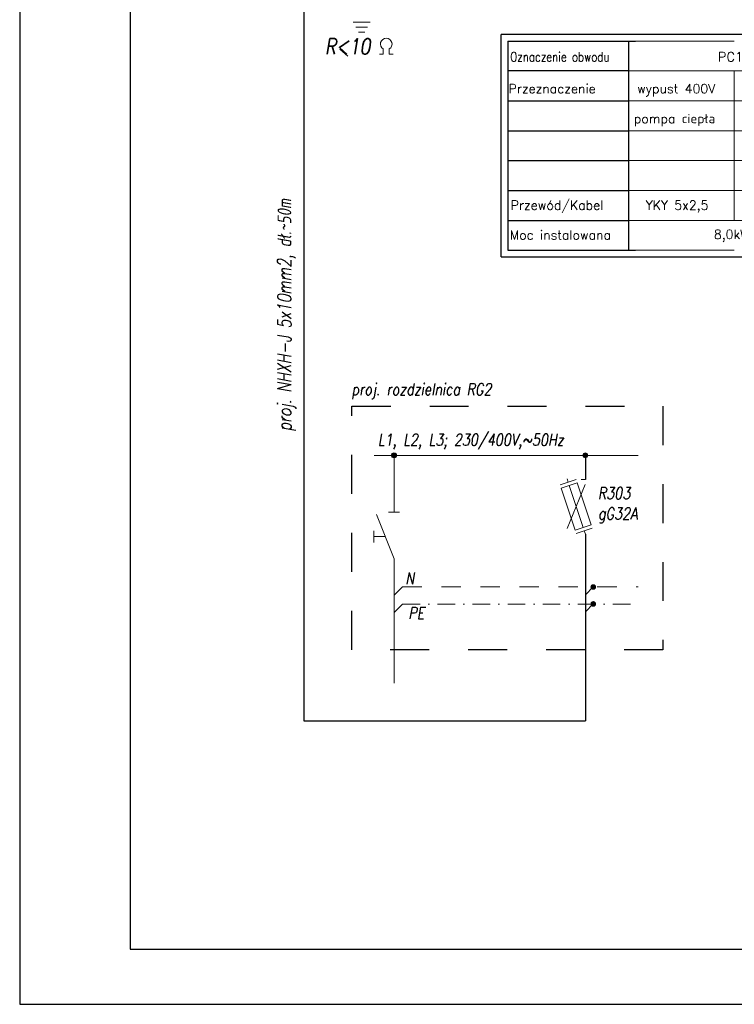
# Model space of a CAD drawing. Extents: x -631805 to -376315, y -40155 to 84873.
# Tile 1 of 256: x -631805 to -621451, y -39767 to -25506. Entities that reach past the tile are written whole.
import ezdxf
from ezdxf.enums import TextEntityAlignment as Align

# ---------------------------------------------------------------- set-up
doc = ezdxf.new("R2010")
doc.units = 0
doc.header["$MEASUREMENT"] = 0
doc.linetypes.add('DASHDOT', pattern=[25.4, 12.7, -6.35, 0, -6.35])
doc.linetypes.add('Dashed', pattern=[564.444447, 282.222223, -282.222223])
for name, color, linetype, lineweight in [('$ IE INSTALACJA ELEKTRYCZNA', 1, 'Continuous', 30), ('$ IE_OPISY', 7, 'Continuous', 25), ('$ IE_SCHEMAT', 7, 'Continuous', 0)]:
    doc.layers.add(name, color=color, linetype=linetype, lineweight=lineweight)
doc.layers.add('$ IE Tabela', color=7, linetype='Continuous')
doc.styles.add('ROMANS', font='romans.shx', dxfattribs={"width": 0.85})

# ---------------------------------------------------------------- blocks, each defined once
blk = doc.blocks.new('a3eee')
at = {"layer": '$ IE Tabela'}
for p, q in [((19730.8, 4176.8), (19730.8, 1206.8)), ((19890.8, 4096.8), (19890.8, 1286.8)), ((19890.8, 1286.8), (23840.8, 1286.8)), ((19730.8, 1206.8), (23930.8, 1206.8))]:
    blk.add_line(p, q, dxfattribs=at)

msp = doc.modelspace()

# ---------------------------------------------------------------- hatches: boundary and pattern name
at = {"layer": '$ IE INSTALACJA ELEKTRYCZNA', "linetype": 'Continuous'}
h = msp.add_hatch(color=7, dxfattribs=at)
edge = h.paths.add_edge_path()
edge.add_arc((-626380, -31816), 35.3, 0, 360)
at = {"layer": '$ IE INSTALACJA ELEKTRYCZNA', "linetype": 'Continuous', "lineweight": 0}
h = msp.add_hatch(color=7, dxfattribs=at)
edge = h.paths.add_edge_path()
edge.add_arc((-623609, -31816), 35.3, 0, 360)
at = {"layer": '$ IE INSTALACJA ELEKTRYCZNA', "linetype": 'Continuous', "lineweight": 0, "ltscale": 3}
h = msp.add_hatch(color=7, dxfattribs=at)
edge = h.paths.add_edge_path()
edge.add_arc((-623609, -31816), 35.3, 180, 540)
h = msp.add_hatch(color=7, dxfattribs=at)
edge = h.paths.add_edge_path()
edge.add_arc((-623609, -31816), 35.3, 180, 540)
at = {"layer": '$ IE INSTALACJA ELEKTRYCZNA', "linetype": 'Dashed', "lineweight": 0, "ltscale": 100}
for points in [[(-623461, -33722, 1), (-623527, -33722, 1)], [(-623461, -33968, 1), (-623527, -33968, 1)]]:
    msp.add_hatch(color=7, dxfattribs=at).paths.add_polyline_path(points)

# ---------------------------------------------------------------- linework, layer by layer
at = {"layer": '$ IE INSTALACJA ELEKTRYCZNA', "color": 7, "linetype": 'Continuous', "lineweight": 0}
for p, q in [((-626671, -31816), (-622844, -31816)), ((-623973, -32243), (-623743, -32167)), ((-623973, -32243), (-623743, -32167)), ((-623874, -32157), (-623858, -32205)), ((-623874, -32157), (-623858, -32205)), ((-623609, -32165), (-623670, -32165)), ((-623609, -32165), (-623670, -32165)), ((-623611, -32240), (-623873, -32875)), ((-623611, -32240), (-623873, -32875)), ((-623843, -32253), (-623641, -32862)), ((-623843, -32253), (-623641, -32862)), ((-623740, -32948), (-623510, -32872)), ((-623740, -32948), (-623510, -32872)), ((-623609, -32958), (-623625, -32910)), ((-623609, -32958), (-623625, -32910))]:
    msp.add_line(p, q, dxfattribs=at)
at = {"layer": '$ IE INSTALACJA ELEKTRYCZNA', "color": 7, "lineweight": 0}
for p, q in [((-626380, -32639), (-626380, -31816)), ((-626460, -32639), (-626300, -32639)), ((-626634, -32671), (-626380, -33315)), ((-626673, -32910), (-626673, -33076)), ((-626507, -32993), (-626673, -32993)), ((-626380, -33315), (-626380, -35114))]:
    msp.add_line(p, q, dxfattribs=at)
at = {"layer": '$ IE INSTALACJA ELEKTRYCZNA', "linetype": 'Continuous'}
for p, q in [((-623609, -31816), (-623609, -32165)), ((-623609, -32958), (-623609, -35661))]:
    msp.add_line(p, q, dxfattribs=at)
at = {"layer": '$ IE INSTALACJA ELEKTRYCZNA', "color": 7, "linetype": 'Dashed', "lineweight": 0}
for q in [(-626380, -33843), (-622844, -33722)]:
    msp.add_line((-626258, -33722), q, dxfattribs=at)
at = {"layer": '$ IE INSTALACJA ELEKTRYCZNA', "color": 7, "linetype": 'Continuous', "lineweight": 0, "ltscale": 100}
for p, q in [((-623608, -33835), (-623494, -33722)), ((-623608, -34082), (-623494, -33968))]:
    msp.add_line(p, q, dxfattribs=at)
at = {"layer": '$ IE INSTALACJA ELEKTRYCZNA', "color": 7, "linetype": 'DASHDOT', "lineweight": 0, "ltscale": 20}
for q in [(-626380, -34093), (-622844, -33972)]:
    msp.add_line((-626258, -33972), q, dxfattribs=at)
at = {"layer": '$ IE INSTALACJA ELEKTRYCZNA', "color": 7, "linetype": 'Continuous', "lineweight": 0}
msp.add_lwpolyline([(-623958, -32291), (-623728, -32215), (-623526, -32824), (-623756, -32900)], close=True, dxfattribs=at)
msp.add_lwpolyline([(-623958, -32291), (-623728, -32215), (-623526, -32824), (-623756, -32900)], close=True, dxfattribs=at)
at = {"layer": '$ IE INSTALACJA ELEKTRYCZNA', "linetype": 'Continuous'}
msp.add_lwpolyline([(-627690, -35661), (-623609, -35661)], dxfattribs=at)
at = {"layer": '$ IE INSTALACJA ELEKTRYCZNA', "color": 7, "linetype": 'Continuous'}
msp.add_circle((-626380, -31816), 35.3, dxfattribs=at)
at = {"layer": '$ IE INSTALACJA ELEKTRYCZNA', "color": 7, "linetype": 'Continuous', "lineweight": 0}
msp.add_circle((-623609, -31816), 35.3, dxfattribs=at)
at = {"layer": '$ IE INSTALACJA ELEKTRYCZNA', "color": 7, "linetype": 'Continuous', "lineweight": 0, "ltscale": 3}
msp.add_circle((-623609, -31816), 35.3, dxfattribs=at)
msp.add_circle((-623609, -31816), 35.3, dxfattribs=at)
at = {"layer": '$ IE INSTALACJA ELEKTRYCZNA', "color": 7, "linetype": 'Dashed', "lineweight": 0, "ltscale": 100}
for centre in [(-623494, -33722), (-623494, -33968)]:
    msp.add_circle(centre, 33.1, dxfattribs=at)
at = {"layer": '$ IE_OPISY', "color": 7}
for p, q in [((-624829, -28940), (-624829, -25720)), ((-624734, -25815), (-624734, -26248)), ((-624734, -26248), (-624734, -26681)), ((-624734, -26681), (-624734, -27114)), ((-624734, -27114), (-624734, -27547)), ((-624734, -27547), (-624734, -27980)), ((-624734, -27980), (-624734, -28846))]:
    msp.add_line(p, q, dxfattribs=at)
at = {"layer": '$ IE_OPISY', "color": 7, "linetype": 'Continuous', "ltscale": 3}
for p, q in [((-624734, -25815), (-622984, -25815)), ((-624360, -25815), (-622884, -25815)), ((-624734, -26681), (-622984, -26681)), ((-623990, -26681), (-622984, -26681)), ((-624734, -27114), (-622984, -27114)), ((-624734, -27547), (-622984, -27547)), ((-624734, -27980), (-622984, -27980)), ((-624734, -28846), (-622984, -28846)), ((-624360, -28846), (-622884, -28846))]:
    msp.add_line(p, q, dxfattribs=at)
at = {"layer": '$ IE_OPISY', "color": 7, "linetype": 'Continuous'}
for p, q in [((-622984, -26248), (-624734, -26248)), ((-624734, -28413), (-622984, -28413))]:
    msp.add_line(p, q, dxfattribs=at)
at = {"layer": '$ IE_OPISY', "lineweight": 0, "ltscale": 50}
for points in [[(-626975, -25542), (-626725, -25542)], [(-626936, -25614), (-626764, -25614)], [(-626898, -25687), (-626802, -25687)], [(-627168, -25932), (-627048, -26036)], [(-626538, -25929), (-626538, -26007)], [(-626449, -25929), (-626449, -26007)], [(-626538, -26007), (-626592, -26007)], [(-626449, -26007), (-626395, -26007)]]:
    msp.add_lwpolyline(points, dxfattribs=at)
at = {"layer": '$ IE_OPISY', "color": 7}
for points in [[(-624829, -28940), (-599878, -28940), (-599878, -25720)], [(-599878, -25720), (-624829, -25720)]]:
    msp.add_lwpolyline(points, dxfattribs=at)
at = {"layer": '$ IE_OPISY', "color": 7, "linetype": 'Continuous', "ltscale": 3}
msp.add_lwpolyline([(-622984, -25815), (-622984, -28846)], dxfattribs=at)
at = {"layer": '$ IE_OPISY', "lineweight": 0, "ltscale": 50}
msp.add_arc((-626494, -25858), 83.9, 301.7522, 238.2478, dxfattribs=at)
at = {"layer": '$ IE_SCHEMAT', "color": 7, "linetype": 'Continuous'}
for p, q in [((-621451, -25815), (-622984, -25815)), ((-621451, -26248), (-622984, -26248)), ((-619917, -26248), (-621451, -26248)), ((-622984, -28413), (-621451, -28413)), ((-621451, -28413), (-619917, -28413)), ((-621451, -28846), (-622984, -28846))]:
    msp.add_line(p, q, dxfattribs=at)
at = {"layer": '$ IE_SCHEMAT', "color": 7, "linetype": 'Continuous', "ltscale": 3}
for p, q in [((-622984, -26681), (-621451, -26681)), ((-622984, -26681), (-621451, -26681)), ((-621451, -26681), (-619917, -26681)), ((-622984, -27114), (-621451, -27114)), ((-621451, -27114), (-619917, -27114)), ((-622984, -27547), (-621451, -27547)), ((-621451, -27547), (-619917, -27547)), ((-622984, -27980), (-621451, -27980)), ((-621451, -27980), (-619917, -27980))]:
    msp.add_line(p, q, dxfattribs=at)
at = {"layer": '$ IE_SCHEMAT', "color": 1, "linetype": 'Continuous', "lineweight": 30}
msp.add_lwpolyline([(-627690, -18353), (-627690, -35661)], dxfattribs=at)
at = {"layer": '$ IE_SCHEMAT', "color": 7, "linetype": 'Continuous', "ltscale": 3}
msp.add_lwpolyline([(-621451, -26248), (-621451, -28413)], dxfattribs=at)
at = {"layer": '$ IE_SCHEMAT', "color": 3, "linetype": 'Dashed', "lineweight": 30, "ltscale": 2}
msp.add_lwpolyline([(-626993, -31103), (-622484, -31103), (-622484, -34631), (-626993, -34631)], close=True, dxfattribs=at)

# ---------------------------------------------------------------- block references
at = {"layer": '$ IE Tabela', "transparency": 33554687, "xscale": 10, "yscale": 10, "zscale": 10}
msp.add_blockref('a3eee', (-829112, -51835), dxfattribs=at)

# ---------------------------------------------------------------- texts
at = {"layer": '$ IE INSTALACJA ELEKTRYCZNA', "color": 7, "linetype": 'DASHDOT', "lineweight": 0, "ltscale": 20, "style": 'ROMANS', "oblique": 10, "width": 0.8}
msp.add_attdef('PE', text='3', height=170, dxfattribs=at).set_placement((-625940, -34184), align=Align.RIGHT)
at = {"layer": '$ IE_OPISY', "lineweight": 0, "ltscale": 50, "style": 'ROMANS', "oblique": 10, "width": 0.8}
msp.add_text('R<10', height=225.6, dxfattribs=at).set_placement((-627382, -26006))
at = {"layer": '$ IE_OPISY', "color": 7, "linetype": 'Continuous', "ltscale": 3, "style": 'ROMANS', "width": 0.8}
msp.add_text('Oznaczenie obwodu', height=136.42, dxfattribs=at).set_placement((-624698, -26112))
at = {"layer": '$ IE_OPISY', "color": 7, "linetype": 'Continuous', "ltscale": 3, "style": 'ROMANS'}
for s, p in [('Przeznaczenie', (-624722, -26572)), ('Przewód/Kabel', (-624690, -28259)), ('Moc instalowana', (-624704, -28691))]:
    msp.add_text(s, height=132.67, dxfattribs=at).set_placement(p)
at = {"layer": '$ IE_OPISY', "color": 7, "lineweight": -2, "style": 'ROMANS', "oblique": 10, "width": 0.75}
msp.add_text('proj. NHXH-J 5x10mm2, dł.~50m', height=200, rotation=90, dxfattribs=at).set_placement((-627869, -28102), align=Align.RIGHT)
at = {"layer": '$ IE_OPISY', "color": 7, "lineweight": -2, "style": 'ROMANS', "oblique": 10, "width": 0.8}
for s, p in [('proj. rozdzielnica RG2', (-626998, -30944)), ('L1, L2, L3; 230/400V,~50Hz', (-626617, -31675)), ('R303', (-623429, -32449)), ('gG32A', (-623426, -32743))]:
    msp.add_text(s, height=170.1, dxfattribs=at).set_placement(p)
msp.add_attdef('N', text='3', height=170, dxfattribs=at).set_placement((-626089, -33683), align=Align.RIGHT)
at = {"layer": '$ IE_SCHEMAT', "color": 7, "linetype": 'Continuous', "lineweight": 25, "ltscale": 3, "style": 'ROMANS'}
for s, height, p in [('PC1', 136.4, (-621687, -26112)), ('wypust 400V', 132.67, (-622858, -26572)), ('pompa ciepła', 132.67, (-622906, -27005)), ('YKY 5x2,5', 132.7, (-622735, -28259)), ('8,0kW', 132.7, (-621747, -28682))]:
    msp.add_text(s, height=height, dxfattribs=at).set_placement(p)

doc.saveas('drawing.dxf')
